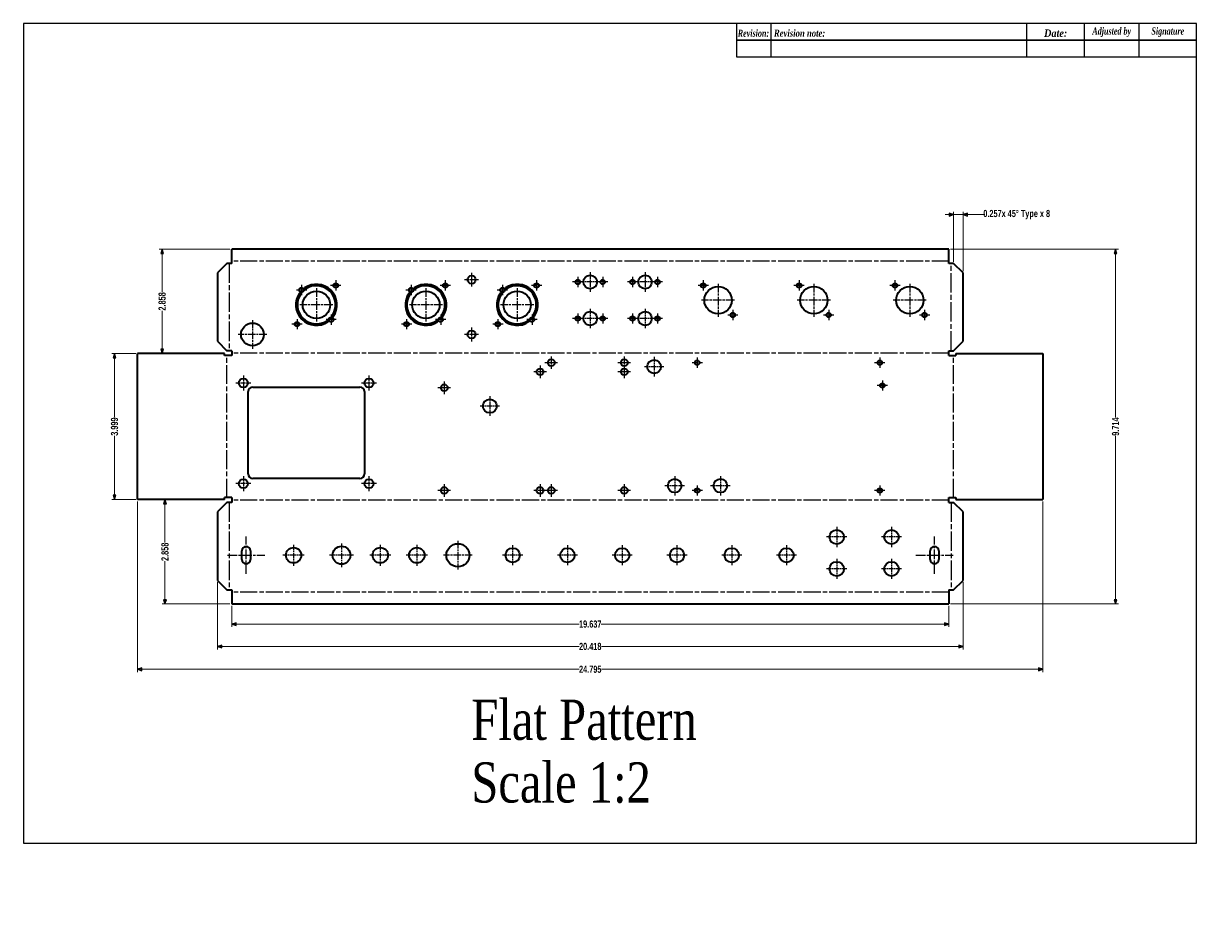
# Model space of a CAD drawing. Header units: millimetres. Extents: x 6 to 414, y -12 to 303.
import ezdxf
from ezdxf.enums import TextEntityAlignment as Align

# ---------------------------------------------------------------- set-up
doc = ezdxf.new("R2010")
doc.units = ezdxf.units.MM
doc.linetypes.add('CHAIN', pattern=[0.3543, 0.2362, -0.0295, 0.0591, -0.0295])
doc.linetypes.add('DASH_DOT', pattern=[0.182, 0.1181, -0.0295, 0.0049, -0.0295])
for name, color, linetype, lineweight in [('Center Mark(May)', 1, 'DASH_DOT', 25), ('Centerline(May)', 1, 'Continuous', 25), ('Dimensions(May)', 7, 'Continuous', 25), ('Sheet Metal Bend Centerlines(May)', 7, 'CHAIN', 25), ('Sketch Geometry(May)', 7, 'Continuous', 35), ('Symbols(May)', 7, 'Continuous', 25), ('Visible Edges(May)', 7, 'Continuous', 35)]:
    doc.layers.add(name, color=color, linetype=linetype, lineweight=lineweight)
doc.styles.add('DimISO-30 Roman 2.5', font='romab___.ttf', dxfattribs={"width": 0.7})
doc.styles.add('Text Style216', font='romab___.ttf', dxfattribs={"width": 0.8})
doc.styles.add('Text Style221', font='romab___.ttf', dxfattribs={"width": 0.9})
doc.styles.add('TitleParam 2.2 Streach 80', font='romantic.ttf', dxfattribs={"width": 0.8})
doc.styles.add('TitleParamH2_5St50-May', font='txt', dxfattribs={"width": 0.7})
doc.styles.add('TitleVariablesH2_5-May', font='romab___.ttf', dxfattribs={"width": 0.7})
doc.dimstyles.new('ISO-30-May', dxfattribs={"dimtxt": 2.5, "dimasz": 1.5, "dimexe": 1, "dimexo": 0.6, "dimgap": 0.4, "dimtad": 0, "dimtoh": 1, "dimdec": 3, "dimlfac": 0.03937, "dimrnd": 1e-08, "dimzin": 0, "dimdsep": 46, "dimtxsty": 'DimISO-30 Roman 2.5', "dimblk": 'Filled-1', "dimcen": 0.09, "dimclrd": 132, "dimclre": 132, "dimclrt": 172, "dimazin": 0, "dimtfac": 1.1, "dimtmove": 0, "dimatfit": 3, "dimfxl": 0, "dimtolj": 1, "dimlwd": 18, "dimlwe": 18, "dimarcsym": 0})

# ---------------------------------------------------------------- blocks, each defined once
blk = doc.blocks.new('Borders A3_408x285')
at = {"layer": 'Sketch Geometry(May)', "color": 5, "linetype": 'Continuous', "lineweight": 25}
for p, q in [((414, 302.5), (6, 302.5)), ((6, 302.5), (6, 17.5)), ((414, 17.5), (414, 302.5)), ((6, 17.5), (414, 17.5))]:
    blk.add_line(p, q, dxfattribs=at)
at = {"layer": 'Sketch Geometry(May)', "color": 172, "linetype": 'Continuous', "lineweight": 25}
for p, q in [((414, 302.5), (254, 302.5)), ((254, 302.5), (254, 296.7)), ((266, 296.7), (266, 302.5)), ((355, 296.7), (355, 302.5)), ((375, 296.7), (375, 302.5)), ((394, 296.7), (394, 302.5)), ((414, 296.7), (414, 302.5)), ((254, 296.7), (414, 296.7)), ((414, 296.7), (254, 296.7)), ((254, 296.7), (254, 290.9)), ((266, 290.9), (266, 296.7)), ((355, 290.9), (355, 296.7)), ((375, 290.9), (375, 296.7)), ((394, 290.9), (394, 296.7)), ((414, 290.9), (414, 296.7)), ((254, 290.9), (414, 290.9))]:
    blk.add_line(p, q, dxfattribs=at)
at = {"layer": 'Symbols(May)', "color": 1, "line_spacing_factor": 0.4, "style": 'TitleParamH2_5St50-May'}
for s, insert, char_height, width, attachment_point in [('\\fRomantic|b1|i1;Revision:', (259.88, 299.09), 2.5, 11.7767, 5), ('\\fRomantic|b1|i1;\\W0.80;Revision note:', (267, 299.11), 2.5, 86.9807, 4), ('\\fRomantic|b1|i1;\\W0.90;\\H2.6000;Date:', (365, 299.11), 2.6, 18, 5), ('\\fRomantic|b1|i1;Adjusted by', (384.5, 299.46), 2.5, 17, 5), ('\\fRomantic|b1|i1;Signature', (404, 299.46), 2.5, 18, 5)]:
    blk.add_mtext(s, dxfattribs=dict(at, insert=insert, char_height=char_height, width=width, attachment_point=attachment_point))
at = {"layer": 'Symbols(May)', "color": 232}
for tag, style, width, p in [('Revision', 'Text Style216', 0.8, (260, 293.75)), ('Date', 'Text Style221', 0.9, (365, 293.75)), ('Adjust_by', 'Text Style216', 0.8, (384.5, 293.75))]:
    blk.add_attdef(tag, text='', height=2.5, dxfattribs=dict(at, style=style, width=width)).set_placement(p, align=Align.MIDDLE_CENTER)
at = {"layer": 'Symbols(May)', "color": 232, "style": 'TitleVariablesH2_5-May', "width": 0.7}
blk.add_attdef('Revision_Note', text='', height=2.5, dxfattribs=at).set_placement((267, 293.75), align=Align.MIDDLE_LEFT)
blk = doc.blocks.new('Filled-1')
at = {"color": 0}
for p, q in [((0, 0), (-1, 0.33)), ((-1, 0.33), (-1, -0.33)), ((-1, 0), (0, 0)), ((-1, -0.33), (0, 0))]:
    blk.add_line(p, q, dxfattribs=at)
at = {"color": 0, "flags": 128}
blk.add_lwpolyline([(-1, -0.33), (0, 0)], dxfattribs=at)
at = {"color": 0}
blk.add_solid([(-1, -0.33), (0, 0), (-1, 0.33), (-1, -0.33)], dxfattribs=at)
blk = doc.blocks.new('*D21')
at = {"layer": 'Defpoints', "color": 0, "linetype": 'Continuous'}
for p in [(45.68, 136.92), (360.58, 136.92), (360.58, 77.92)]:
    blk.add_point(p, dxfattribs=at)
at = {"layer": 'Dimensions(May)', "color": 132, "linetype": 'Continuous', "lineweight": 18}
for p, q in [((45.68, 136.32), (45.68, 76.92)), ((360.58, 136.32), (360.58, 76.92)), ((47.18, 77.92), (199.26, 77.92)), ((359.08, 77.92), (206.99, 77.92))]:
    blk.add_line(p, q, dxfattribs=at)
at = {"layer": 'Dimensions(May)', "color": 132, "linetype": 'Continuous', "lineweight": 18, "xscale": 1.5, "yscale": 1.5, "zscale": 1.5, "rotation": 180}
blk.add_blockref('Filled-1', (45.68, 77.92), dxfattribs=at)
at = {"layer": 'Dimensions(May)', "color": 132, "linetype": 'Continuous', "lineweight": 18, "xscale": 1.5, "yscale": 1.5, "zscale": 1.5}
blk.add_blockref('Filled-1', (360.58, 77.92), dxfattribs=at)
at = {"layer": 'Dimensions(May)', "color": 172, "linetype": 'Continuous', "lineweight": 20, "insert": (203.13, 77.92), "char_height": 2.5, "attachment_point": 5, "style": 'DimISO-30 Roman 2.5'}
blk.add_mtext('\\A1;24.795', dxfattribs=at)
blk = doc.blocks.new('*D22')
at = {"layer": 'Defpoints', "color": 0, "linetype": 'Continuous'}
for p in [(327.83, 224), (385.83, 224), (327.83, 100.63)]:
    blk.add_point(p, dxfattribs=at)
at = {"layer": 'Dimensions(May)', "color": 132, "linetype": 'Continuous', "lineweight": 18}
for p, q in [((328.43, 224), (386.83, 224)), ((385.83, 222.5), (385.83, 165.53)), ((385.83, 102.13), (385.83, 159.09)), ((328.43, 100.63), (386.83, 100.63))]:
    blk.add_line(p, q, dxfattribs=at)
at = {"layer": 'Dimensions(May)', "color": 132, "linetype": 'Continuous', "lineweight": 18, "xscale": 1.5, "yscale": 1.5, "zscale": 1.5}
for p, rotation in [((385.83, 224), 90), ((385.83, 100.63), 270)]:
    blk.add_blockref('Filled-1', p, dxfattribs=dict(at, rotation=rotation))
at = {"layer": 'Dimensions(May)', "color": 172, "linetype": 'Continuous', "lineweight": 20, "insert": (385.83, 162.31), "char_height": 2.5, "attachment_point": 5, "rotation": 90, "style": 'DimISO-30 Roman 2.5'}
blk.add_mtext('\\A1;9.714', dxfattribs=at)
blk = doc.blocks.new('*D23')
at = {"layer": 'Defpoints', "color": 0, "linetype": 'Continuous'}
for p in [(45.68, 187.7), (37.68, 136.92), (45.68, 136.92)]:
    blk.add_point(p, dxfattribs=at)
at = {"layer": 'Dimensions(May)', "color": 132, "linetype": 'Continuous', "lineweight": 18}
for p, q in [((45.08, 187.7), (36.68, 187.7)), ((37.68, 186.2), (37.68, 165.54)), ((37.68, 138.42), (37.68, 159.09)), ((45.08, 136.92), (36.68, 136.92))]:
    blk.add_line(p, q, dxfattribs=at)
at = {"layer": 'Dimensions(May)', "color": 132, "linetype": 'Continuous', "lineweight": 18, "xscale": 1.5, "yscale": 1.5, "zscale": 1.5}
for p, rotation in [((37.68, 187.7), 90), ((37.68, 136.92), 270)]:
    blk.add_blockref('Filled-1', p, dxfattribs=dict(at, rotation=rotation))
at = {"layer": 'Dimensions(May)', "color": 172, "linetype": 'Continuous', "lineweight": 20, "insert": (37.68, 162.31), "char_height": 2.5, "attachment_point": 5, "rotation": 90, "style": 'DimISO-30 Roman 2.5'}
blk.add_mtext('\\A1;3.999', dxfattribs=at)
blk = doc.blocks.new('*D24')
at = {"layer": 'Defpoints', "color": 0, "linetype": 'Continuous'}
for p in [(73.47, 108.85), (332.79, 108.85), (332.79, 85.85)]:
    blk.add_point(p, dxfattribs=at)
at = {"layer": 'Dimensions(May)', "color": 132, "linetype": 'Continuous', "lineweight": 18}
for p, q in [((73.47, 108.25), (73.47, 84.85)), ((332.79, 108.25), (332.79, 84.85)), ((74.97, 85.85), (199.26, 85.85)), ((331.29, 85.85), (207, 85.85))]:
    blk.add_line(p, q, dxfattribs=at)
at = {"layer": 'Dimensions(May)', "color": 132, "linetype": 'Continuous', "lineweight": 18, "xscale": 1.5, "yscale": 1.5, "zscale": 1.5, "rotation": 180}
blk.add_blockref('Filled-1', (73.47, 85.85), dxfattribs=at)
at = {"layer": 'Dimensions(May)', "color": 132, "linetype": 'Continuous', "lineweight": 18, "xscale": 1.5, "yscale": 1.5, "zscale": 1.5}
blk.add_blockref('Filled-1', (332.79, 85.85), dxfattribs=at)
at = {"layer": 'Dimensions(May)', "color": 172, "linetype": 'Continuous', "lineweight": 20, "insert": (203.13, 85.85), "char_height": 2.5, "attachment_point": 5, "style": 'DimISO-30 Roman 2.5'}
blk.add_mtext('\\A1;20.418', dxfattribs=at)
blk = doc.blocks.new('*D25')
at = {"layer": 'Defpoints', "color": 0, "linetype": 'Continuous'}
for p in [(78.43, 100.63), (327.83, 100.63), (327.83, 93.63)]:
    blk.add_point(p, dxfattribs=at)
at = {"layer": 'Dimensions(May)', "color": 132, "linetype": 'Continuous', "lineweight": 18}
for p, q in [((78.43, 100.03), (78.43, 92.63)), ((327.83, 100.03), (327.83, 92.63)), ((79.93, 93.63), (199.31, 93.63)), ((326.33, 93.63), (206.95, 93.63))]:
    blk.add_line(p, q, dxfattribs=at)
at = {"layer": 'Dimensions(May)', "color": 132, "linetype": 'Continuous', "lineweight": 18, "xscale": 1.5, "yscale": 1.5, "zscale": 1.5, "rotation": 180}
blk.add_blockref('Filled-1', (78.43, 93.63), dxfattribs=at)
at = {"layer": 'Dimensions(May)', "color": 132, "linetype": 'Continuous', "lineweight": 18, "xscale": 1.5, "yscale": 1.5, "zscale": 1.5}
blk.add_blockref('Filled-1', (327.83, 93.63), dxfattribs=at)
at = {"layer": 'Dimensions(May)', "color": 172, "linetype": 'Continuous', "lineweight": 20, "insert": (203.13, 93.63), "char_height": 2.5, "attachment_point": 5, "style": 'DimISO-30 Roman 2.5'}
blk.add_mtext('\\A1;19.637', dxfattribs=at)
blk = doc.blocks.new('*D26')
at = {"layer": 'Defpoints', "color": 0, "linetype": 'Continuous'}
for p in [(55.22, 136.92), (55.22, 136.92), (78.43, 100.63)]:
    blk.add_point(p, dxfattribs=at)
at = {"layer": 'Dimensions(May)', "color": 132, "linetype": 'Continuous', "lineweight": 18}
for p, q in [((55.22, 135.42), (55.22, 122)), ((55.22, 102.13), (55.22, 115.55)), ((77.83, 100.63), (54.22, 100.63))]:
    blk.add_line(p, q, dxfattribs=at)
at = {"layer": 'Dimensions(May)', "color": 132, "linetype": 'Continuous', "lineweight": 18, "xscale": 1.5, "yscale": 1.5, "zscale": 1.5}
for p, rotation in [((55.22, 136.92), 90), ((55.22, 100.63), 270)]:
    blk.add_blockref('Filled-1', p, dxfattribs=dict(at, rotation=rotation))
at = {"layer": 'Dimensions(May)', "color": 172, "linetype": 'Continuous', "lineweight": 20, "insert": (55.22, 118.77), "char_height": 2.5, "attachment_point": 5, "rotation": 90, "style": 'DimISO-30 Roman 2.5'}
blk.add_mtext('\\A1;2.858', dxfattribs=at)
blk = doc.blocks.new('*D27')
at = {"layer": 'Defpoints', "color": 0, "linetype": 'Continuous'}
for p in [(78.43, 224), (54.24, 187.7), (54.24, 187.7)]:
    blk.add_point(p, dxfattribs=at)
at = {"layer": 'Dimensions(May)', "color": 132, "linetype": 'Continuous', "lineweight": 18}
for p, q in [((77.83, 224), (53.24, 224)), ((54.24, 222.5), (54.24, 209.08)), ((54.24, 189.2), (54.24, 202.62))]:
    blk.add_line(p, q, dxfattribs=at)
at = {"layer": 'Dimensions(May)', "color": 132, "linetype": 'Continuous', "lineweight": 18, "xscale": 1.5, "yscale": 1.5, "zscale": 1.5}
for p, rotation in [((54.24, 224), 90), ((54.24, 187.7), 270)]:
    blk.add_blockref('Filled-1', p, dxfattribs=dict(at, rotation=rotation))
at = {"layer": 'Dimensions(May)', "color": 172, "linetype": 'Continuous', "lineweight": 20, "insert": (54.24, 205.85), "char_height": 2.5, "attachment_point": 5, "rotation": 90, "style": 'DimISO-30 Roman 2.5'}
blk.add_mtext('\\A1;2.858', dxfattribs=at)
blk = doc.blocks.new('*D28')
at = {"layer": 'Defpoints', "color": 0, "linetype": 'Continuous'}
for p in [(329.52, 236.04), (329.52, 219.04), (332.79, 215.78)]:
    blk.add_point(p, dxfattribs=at)
at = {"layer": 'Dimensions(May)', "color": 132, "linetype": 'Continuous', "lineweight": 18}
for p, q in [((329.52, 219.64), (329.52, 237.04)), ((332.79, 216.38), (332.79, 237.04)), ((328.02, 236.04), (326.52, 236.04)), ((329.52, 236.04), (332.79, 236.04)), ((334.29, 236.04), (340.4, 236.04))]:
    blk.add_line(p, q, dxfattribs=at)
at = {"layer": 'Dimensions(May)', "color": 132, "linetype": 'Continuous', "lineweight": 18, "xscale": 1.5, "yscale": 1.5, "zscale": 1.5}
blk.add_blockref('Filled-1', (329.52, 236.04), dxfattribs=at)
at = {"layer": 'Dimensions(May)', "color": 132, "linetype": 'Continuous', "lineweight": 18, "xscale": 1.5, "yscale": 1.5, "zscale": 1.5, "rotation": 180}
blk.add_blockref('Filled-1', (332.79, 236.04), dxfattribs=at)
at = {"layer": 'Dimensions(May)', "color": 172, "linetype": 'Continuous', "lineweight": 20, "insert": (351.45, 236.04), "char_height": 2.5, "attachment_point": 5, "style": 'DimISO-30 Roman 2.5'}
blk.add_mtext('\\A1;{\\fRomantic|b1|i0;\\H2.4873;}0.257{x 45° Type x 8}', dxfattribs=at)

msp = doc.modelspace()

# ---------------------------------------------------------------- linework, layer by layer
at = {"layer": 'Center Mark(May)', "linetype": 'CHAIN', "ltscale": 3.986356}
for p, q in [((114.6101, 213.1911), (114.6101, 209.6036)), ((152.7101, 213.1911), (152.7101, 209.6036)), ((184.4601, 213.1911), (184.4601, 209.6036)), ((200.5858, 212.6038), (196.9983, 212.6038)), ((198.7921, 214.3976), (198.7921, 210.8101)), ((209.2599, 212.6038), (205.6724, 212.6038)), ((207.4662, 214.3976), (207.4662, 210.8101)), ((219.6358, 212.6038), (216.0483, 212.6038)), ((217.8421, 214.3976), (217.8421, 210.8101)), ((228.3099, 212.6038), (224.7224, 212.6038)), ((226.5162, 214.3976), (226.5162, 210.8101)), ((242.4356, 213.1911), (242.4356, 209.6036)), ((275.7731, 213.1911), (275.7731, 209.6036)), ((309.1106, 213.1911), (309.1106, 209.6036)), ((104.5294, 209.8098), (100.9419, 209.8098)), ((102.7356, 211.6036), (102.7356, 208.0161)), ((116.4039, 211.3973), (112.8164, 211.3973)), ((142.6294, 209.8098), (139.0419, 209.8098)), ((140.8356, 211.6036), (140.8356, 208.0161)), ((154.5039, 211.3973), (150.9164, 211.3973)), ((174.3794, 209.8098), (170.7919, 209.8098)), ((172.5856, 211.6036), (172.5856, 208.0161)), ((186.2539, 211.3973), (182.6664, 211.3973)), ((244.2294, 211.3973), (240.6419, 211.3973)), ((277.5669, 211.3973), (273.9794, 211.3973)), ((310.9044, 211.3973), (307.3169, 211.3973)), ((113.0226, 201.3166), (113.0226, 197.7291)), ((151.1226, 201.3166), (151.1226, 197.7291)), ((182.8726, 201.3166), (182.8726, 197.7291)), ((198.7921, 201.6976), (198.7921, 198.1101)), ((207.4662, 201.6976), (207.4662, 198.1101)), ((217.8421, 201.6976), (217.8421, 198.1101)), ((226.5162, 201.6976), (226.5162, 198.1101)), ((254.5164, 201.1103), (250.9289, 201.1103)), ((252.7226, 202.9041), (252.7226, 199.3166)), ((287.8539, 201.1103), (284.2664, 201.1103)), ((286.0601, 202.9041), (286.0601, 199.3166)), ((321.1914, 201.1103), (317.6039, 201.1103)), ((319.3976, 202.9041), (319.3976, 199.3166)), ((102.9419, 197.9353), (99.3544, 197.9353)), ((101.1481, 199.7291), (101.1481, 196.1416)), ((114.8164, 199.5228), (111.2289, 199.5228)), ((141.0419, 197.9353), (137.4544, 197.9353)), ((139.2481, 199.7291), (139.2481, 196.1416)), ((152.9164, 199.5228), (149.3289, 199.5228)), ((172.7919, 197.9353), (169.2044, 197.9353)), ((170.9981, 199.7291), (170.9981, 196.1416)), ((184.6664, 199.5228), (181.0789, 199.5228)), ((200.5858, 199.9038), (196.9983, 199.9038)), ((209.2599, 199.9038), (205.6724, 199.9038)), ((219.6358, 199.9038), (216.0483, 199.9038)), ((228.3099, 199.9038), (224.7224, 199.9038)), ((242.1339, 184.545), (238.5464, 184.545)), ((240.3401, 186.3387), (240.3401, 182.7512)), ((305.6339, 184.545), (302.0464, 184.545)), ((303.8401, 186.3387), (303.8401, 182.7512)), ((306.5229, 176.6075), (302.9354, 176.6075)), ((304.7291, 178.4012), (304.7291, 174.8137)), ((242.1339, 140.095), (238.5464, 140.095)), ((240.3401, 141.8887), (240.3401, 138.3012)), ((305.6339, 140.095), (302.0464, 140.095)), ((303.8401, 141.8887), (303.8401, 138.3012))]:
    msp.add_line(p, q, dxfattribs=at)
at = {"layer": 'Center Mark(May)', "linetype": 'CHAIN', "ltscale": 5.355253}
for p, q in [((164.2638, 213.4039), (159.4444, 213.4039)), ((161.8541, 215.8136), (161.8541, 210.9942)), ((161.8541, 196.7636), (161.8541, 191.9442)), ((164.2638, 194.3539), (159.4444, 194.3539))]:
    msp.add_line(p, q, dxfattribs=at)
at = {"layer": 'Center Mark(May)', "linetype": 'CHAIN', "ltscale": 7.51444}
for p, q in [((206.5104, 212.6038), (199.7479, 212.6038)), ((203.1291, 215.9851), (203.1291, 209.2226)), ((225.5604, 212.6038), (218.7979, 212.6038)), ((222.1791, 215.9851), (222.1791, 209.2226)), ((203.1291, 203.2851), (203.1291, 196.5226)), ((222.1791, 203.2851), (222.1791, 196.5226)), ((206.5104, 199.9038), (199.7479, 199.9038)), ((225.5604, 199.9038), (218.7979, 199.9038)), ((225.3541, 186.5292), (225.3541, 179.7667)), ((228.7354, 183.148), (221.9729, 183.148)), ((168.2041, 172.8386), (168.2041, 166.0761)), ((171.5854, 169.4574), (164.8229, 169.4574)), ((232.4915, 145.1145), (232.4915, 138.352)), ((248.3792, 145.1145), (248.3792, 138.352)), ((235.8728, 141.7333), (229.1103, 141.7333)), ((251.7605, 141.7333), (244.998, 141.7333))]:
    msp.add_line(p, q, dxfattribs=at)
at = {"layer": 'Center Mark(May)', "linetype": 'CHAIN', "ltscale": 12.806565}
for p, q in [((107.8791, 210.4288), (107.8791, 198.9038)), ((145.9791, 210.4288), (145.9791, 198.9038)), ((177.7291, 210.4288), (177.7291, 198.9038)), ((247.5791, 212.0163), (247.5791, 200.4913)), ((280.9166, 212.0163), (280.9166, 200.4913)), ((314.2541, 212.0163), (314.2541, 200.4913)), ((113.6416, 204.6663), (102.1166, 204.6663)), ((151.7416, 204.6663), (140.2166, 204.6663)), ((183.4916, 204.6663), (171.9666, 204.6663)), ((253.3416, 206.2538), (241.8166, 206.2538)), ((286.6791, 206.2538), (275.1541, 206.2538)), ((320.0166, 206.2538), (308.4916, 206.2538))]:
    msp.add_line(p, q, dxfattribs=at)
at = {"layer": 'Center Mark(May)', "linetype": 'CHAIN', "ltscale": 11.042523}
for p, q in [((85.6541, 199.3227), (85.6541, 189.3852)), ((90.6229, 194.3539), (80.6854, 194.3539))]:
    msp.add_line(p, q, dxfattribs=at)
at = {"layer": 'Center Mark(May)', "linetype": 'CHAIN', "ltscale": 4.875433}
for p, q in [((191.7339, 184.545), (187.3463, 184.545)), ((189.5401, 186.7388), (189.5401, 182.3512)), ((217.1339, 184.545), (212.7463, 184.545)), ((214.9401, 186.7388), (214.9401, 182.3512)), ((187.8604, 181.3573), (183.4728, 181.3573)), ((185.6666, 183.5511), (185.6666, 179.1635)), ((217.1339, 181.3573), (212.7463, 181.3573)), ((214.9401, 183.5511), (214.9401, 179.1635)), ((154.5229, 175.8074), (150.1353, 175.8074)), ((152.3291, 178.0012), (152.3291, 173.6136)), ((154.5229, 140.095), (150.1353, 140.095)), ((152.3291, 142.2888), (152.3291, 137.9012)), ((187.8604, 140.095), (183.4728, 140.095)), ((185.6666, 142.2888), (185.6666, 137.9012)), ((191.7339, 140.095), (187.3463, 140.095)), ((189.5401, 142.2888), (189.5401, 137.9012)), ((217.1339, 140.095), (212.7463, 140.095)), ((214.9401, 142.2888), (214.9401, 137.9012))]:
    msp.add_line(p, q, dxfattribs=at)
at = {"layer": 'Center Mark(May)', "linetype": 'CHAIN', "ltscale": 5.750398}
for p, q in [((82.4791, 180.0459), (82.4791, 174.8709)), ((126.1671, 180.0459), (126.1671, 174.8709)), ((85.0666, 177.4584), (79.8916, 177.4584)), ((128.7546, 177.4584), (123.5796, 177.4584)), ((82.4791, 145.0574), (82.4791, 139.8824)), ((126.1671, 145.0574), (126.1671, 139.8824)), ((85.0666, 142.4699), (79.8916, 142.4699)), ((128.7546, 142.4699), (123.5796, 142.4699))]:
    msp.add_line(p, q, dxfattribs=at)
at = {"layer": 'Center Mark(May)', "linetype": 'CHAIN', "ltscale": 7.778352}
for p, q in [((288.8541, 127.436), (288.8541, 120.436)), ((307.9041, 127.436), (307.9041, 120.436)), ((292.3541, 123.936), (285.3541, 123.936)), ((311.4041, 123.936), (304.4041, 123.936)), ((176.1416, 121.0733), (176.1416, 114.0733)), ((195.1916, 121.0733), (195.1916, 114.0733)), ((214.2416, 121.0733), (214.2416, 114.0733)), ((233.2916, 121.0733), (233.2916, 114.0733)), ((252.3416, 121.0733), (252.3416, 114.0733)), ((271.3916, 121.0733), (271.3916, 114.0733)), ((179.6416, 117.5733), (172.6416, 117.5733)), ((198.6916, 117.5733), (191.6916, 117.5733)), ((217.7416, 117.5733), (210.7416, 117.5733)), ((236.7916, 117.5733), (229.7916, 117.5733)), ((255.8416, 117.5733), (248.8416, 117.5733)), ((274.8916, 117.5733), (267.8916, 117.5733)), ((288.8541, 116.3235), (288.8541, 109.3235)), ((307.9041, 116.3235), (307.9041, 109.3235)), ((292.3541, 112.8235), (285.3541, 112.8235)), ((311.4041, 112.8235), (304.4041, 112.8235))]:
    msp.add_line(p, q, dxfattribs=at)
at = {"layer": 'Center Mark(May)', "linetype": 'CHAIN', "ltscale": 11.111974}
for p, q in [((157.0916, 122.5733), (157.0916, 112.5733)), ((162.0916, 117.5733), (152.0916, 117.5733))]:
    msp.add_line(p, q, dxfattribs=at)
at = {"layer": 'Center Mark(May)', "linetype": 'CHAIN', "ltscale": 8.17772}
for p, q in [((99.9416, 121.253), (99.9416, 113.8936)), ((130.1041, 121.253), (130.1041, 113.8936)), ((142.8041, 121.253), (142.8041, 113.8936)), ((103.6213, 117.5733), (96.2619, 117.5733)), ((133.7838, 117.5733), (126.4244, 117.5733)), ((146.4838, 117.5733), (139.1244, 117.5733))]:
    msp.add_line(p, q, dxfattribs=at)
at = {"layer": 'Center Mark(May)', "linetype": 'CHAIN', "ltscale": 9.167361}
for p, q in [((116.6167, 121.6983), (116.6167, 113.4483)), ((120.7417, 117.5733), (112.4917, 117.5733))]:
    msp.add_line(p, q, dxfattribs=at)
at = {"layer": 'Centerline(May)', "linetype": 'CHAIN', "ltscale": 14.445597}
for p, q in [((83.4189, 111.0733), (83.4189, 124.0733)), ((322.8393, 111.0733), (322.8393, 124.0733)), ((76.9189, 117.5733), (89.9189, 117.5733)), ((316.3393, 117.5733), (329.3393, 117.5733))]:
    msp.add_line(p, q, dxfattribs=at)
at = {"layer": 'Sheet Metal Bend Centerlines(May)', "ltscale": 28.542196}
for p, q in [((77.5839, 219.0413), (77.5839, 188.7038)), ((328.6743, 188.7038), (328.6743, 219.0413)), ((77.5839, 135.9234), (77.5839, 105.5859)), ((328.6743, 135.9234), (328.6743, 105.5859))]:
    msp.add_line(p, q, dxfattribs=at)
at = {"layer": 'Sheet Metal Bend Centerlines(May)', "ltscale": 25.139503}
for p, q in [((327.8261, 219.8896), (78.4321, 219.8896)), ((327.8261, 187.8556), (78.4321, 187.8556)), ((327.8261, 136.7716), (78.4321, 136.7716)), ((327.8261, 104.7377), (78.4321, 104.7377))]:
    msp.add_line(p, q, dxfattribs=at)
at = {"layer": 'Sheet Metal Bend Centerlines(May)', "ltscale": 27.878916}
for p, q in [((76.7809, 137.6199), (76.7809, 187.0074)), ((329.4773, 137.6199), (329.4773, 187.0074))]:
    msp.add_line(p, q, dxfattribs=at)
at = {"layer": 'Visible Edges(May)'}
for p, q in [((78.4321, 219.0413), (78.4321, 224.0003)), ((327.8261, 224.0003), (78.4321, 224.0003)), ((327.8261, 219.0413), (327.8261, 224.0003)), ((76.7357, 219.0413), (73.4732, 215.7788)), ((78.4321, 219.0413), (76.7357, 219.0413)), ((329.5225, 219.0413), (327.8261, 219.0413)), ((332.785, 215.7788), (329.5225, 219.0413)), ((73.4732, 215.7788), (73.4732, 191.9663)), ((332.785, 191.9663), (332.785, 215.7788)), ((73.4732, 191.9663), (76.7357, 188.7038)), ((329.5225, 188.7038), (332.785, 191.9663)), ((75.9326, 187.7043), (45.6826, 187.7043)), ((45.6826, 136.9229), (45.6826, 187.7043)), ((75.9326, 187.0074), (75.9326, 187.7043)), ((78.4321, 188.7038), (76.7357, 188.7038)), ((78.4321, 188.7038), (78.4321, 187.0074)), ((327.8261, 188.7038), (329.5225, 188.7038)), ((327.8261, 187.0074), (327.8261, 188.7038)), ((330.3256, 187.7043), (360.5756, 187.7043)), ((330.3256, 187.7043), (330.3256, 187.0074)), ((360.5756, 187.7043), (360.5756, 136.9229)), ((78.4321, 187.0074), (75.9326, 187.0074)), ((327.8261, 187.0074), (330.3256, 187.0074)), ((85.7303, 176.0614), (123.0302, 176.0614)), ((84.1428, 145.8735), (84.1428, 174.4739)), ((124.6177, 174.4739), (124.6177, 145.8735)), ((123.0302, 144.286), (85.7303, 144.286)), ((75.9326, 136.9229), (45.6826, 136.9229)), ((76.7357, 135.9234), (73.4732, 132.6609)), ((75.9326, 136.9229), (75.9326, 137.6199)), ((78.4321, 137.6199), (75.9326, 137.6199)), ((78.4321, 135.9234), (76.7357, 135.9234)), ((78.4321, 137.6199), (78.4321, 135.9234)), ((327.8261, 135.9234), (327.8261, 137.6199)), ((327.8261, 137.6199), (330.3256, 137.6199)), ((327.8261, 135.9234), (329.5225, 135.9234)), ((332.785, 132.6609), (329.5225, 135.9234)), ((330.3256, 137.6199), (330.3256, 136.9229)), ((330.3256, 136.9229), (360.5756, 136.9229)), ((73.4732, 132.6609), (73.4732, 108.8484)), ((332.785, 108.8484), (332.785, 132.6609)), ((81.9189, 116.0733), (81.9189, 119.0733)), ((84.9189, 119.0733), (84.9189, 116.0733)), ((321.3393, 116.0733), (321.3393, 119.0733)), ((324.3393, 119.0733), (324.3393, 116.0733)), ((73.4732, 108.8484), (76.7357, 105.5859)), ((329.5225, 105.5859), (332.785, 108.8484)), ((76.7357, 105.5859), (78.4321, 105.5859)), ((78.4321, 105.5859), (78.4321, 100.627)), ((327.8261, 105.5859), (327.8261, 100.627)), ((327.8261, 105.5859), (329.5225, 105.5859)), ((78.4321, 100.627), (327.8261, 100.627))]:
    msp.add_line(p, q, dxfattribs=at)
for centre, radius in [((114.6101, 211.3973), 0.7937), ((152.7101, 211.3973), 0.7937), ((161.8541, 213.4039), 1.4097), ((184.4601, 211.3973), 0.7937), ((198.7921, 212.6038), 0.7937), ((203.1291, 212.6038), 2.3813), ((207.4662, 212.6038), 0.7937), ((217.8421, 212.6038), 0.7937), ((222.1791, 212.6038), 2.3813), ((226.5162, 212.6038), 0.7937), ((242.4356, 211.3973), 0.7937), ((275.7731, 211.3973), 0.7937), ((309.1106, 211.3973), 0.7937), ((102.7356, 209.8098), 0.7937), ((107.8791, 204.6663), 4.7625), ((140.8356, 209.8098), 0.7937), ((145.9791, 204.6663), 4.7625), ((172.5856, 209.8098), 0.7937), ((177.7291, 204.6663), 4.7625), ((247.5791, 206.2538), 4.7625), ((280.9166, 206.2538), 4.7625), ((314.2541, 206.2538), 4.7625), ((113.0226, 199.5228), 0.7937), ((151.1226, 199.5228), 0.7937), ((182.8726, 199.5228), 0.7937), ((198.7921, 199.9038), 0.7937), ((203.1291, 199.9038), 2.3813), ((207.4662, 199.9038), 0.7937), ((217.8421, 199.9038), 0.7937), ((222.1791, 199.9038), 2.3813), ((226.5162, 199.9038), 0.7937), ((252.7226, 201.1103), 0.7937), ((286.0601, 201.1103), 0.7937), ((319.3976, 201.1103), 0.7937), ((85.6541, 194.3539), 3.9688), ((101.1481, 197.9353), 0.7937), ((139.2481, 197.9353), 0.7937), ((170.9981, 197.9353), 0.7937), ((161.8541, 194.3539), 1.4097), ((189.5401, 184.545), 1.1938), ((214.9401, 184.545), 1.1938), ((225.3541, 183.148), 2.3813), ((240.3401, 184.545), 0.7937), ((303.8401, 184.545), 0.7937), ((185.6666, 181.3573), 1.1938), ((214.9401, 181.3573), 1.1938), ((82.4791, 177.4584), 1.5875), ((126.1671, 177.4584), 1.5875), ((152.3291, 175.8074), 1.1938), ((304.7291, 176.6075), 0.7937), ((168.2041, 169.4574), 2.3813), ((82.4791, 142.4699), 1.5875), ((126.1671, 142.4699), 1.5875), ((232.4915, 141.7333), 2.3813), ((248.3792, 141.7333), 2.3813), ((152.3291, 140.095), 1.1938), ((185.6666, 140.095), 1.1938), ((189.5401, 140.095), 1.1938), ((214.9401, 140.095), 1.1938), ((240.3401, 140.095), 0.7937), ((303.8401, 140.095), 0.7937), ((288.8541, 123.936), 2.5), ((307.9041, 123.936), 2.5), ((99.9416, 117.5733), 2.6797), ((116.6167, 117.5733), 3.125), ((130.1041, 117.5733), 2.6797), ((142.8041, 117.5733), 2.6797), ((157.0916, 117.5733), 4), ((176.1416, 117.5733), 2.5), ((195.1916, 117.5733), 2.5), ((214.2416, 117.5733), 2.5), ((233.2916, 117.5733), 2.5), ((252.3416, 117.5733), 2.5), ((271.3916, 117.5733), 2.5), ((288.8541, 112.8235), 2.5), ((307.9041, 112.8235), 2.5)]:
    msp.add_circle(centre, radius, dxfattribs=at)
for centre, radius, start, end in [((107.8791, 204.6663), 7.1437, 145.018266, 304.981734), ((107.8791, 204.6663), 6.6438, 145.018266, 304.981734), ((102.2308, 208.6186), 0.25, 325.018266, 145.018266), ((103.9268, 210.3146), 0.25, 124.981734, 304.981734), ((107.8791, 204.6663), 7.1437, 325.018266, 124.981734), ((107.8791, 204.6663), 6.6437, 325.018266, 124.981734), ((145.9791, 204.6663), 7.1438, 145.018266, 304.981734), ((145.9791, 204.6663), 6.6438, 145.018266, 304.981734), ((140.3308, 208.6186), 0.25, 325.018266, 145.018266), ((142.0268, 210.3146), 0.25, 124.981734, 304.981734), ((145.9791, 204.6663), 7.1437, 325.018266, 124.981734), ((145.9791, 204.6663), 6.6437, 325.018266, 124.981734), ((177.7291, 204.6663), 7.1438, 145.018266, 304.981734), ((177.7291, 204.6663), 6.6438, 145.018266, 304.981734), ((172.0808, 208.6186), 0.25, 325.018266, 145.018266), ((173.7768, 210.3146), 0.25, 124.981734, 304.981734), ((177.7291, 204.6663), 7.1437, 325.018266, 124.981734), ((177.7291, 204.6663), 6.6437, 325.018266, 124.981734), ((113.5274, 200.714), 0.25, 145.018266, 325.018266), ((151.6274, 200.714), 0.25, 145.018266, 325.018266), ((183.3774, 200.714), 0.25, 145.018266, 325.018266), ((111.8314, 199.018), 0.25, 304.981734, 124.981734), ((149.9314, 199.018), 0.25, 304.981734, 124.981734), ((181.6814, 199.018), 0.25, 304.981734, 124.981734), ((85.7303, 174.4739), 1.5875, 90, 180), ((123.0302, 174.4739), 1.5875, 0, 90), ((85.7303, 145.8735), 1.5875, 180, 270), ((123.0302, 145.8735), 1.5875, 270, 0), ((83.4189, 119.0733), 1.5, 0, 180), ((322.8393, 119.0733), 1.5, 0, 180), ((83.4189, 116.0733), 1.5, 180, 0), ((322.8393, 116.0733), 1.5, 180, 0)]:
    msp.add_arc(centre, radius, start, end, dxfattribs=at)

# ---------------------------------------------------------------- block references
msp.add_blockref('Borders A3_408x285', (0, 0))

# ---------------------------------------------------------------- texts
at = {"layer": 'Symbols(May)', "color": 176, "insert": (161.7525, 67.3638), "char_height": 14, "width": 78.508668, "attachment_point": 1, "line_spacing_factor": 0.933333, "style": 'TitleParam 2.2 Streach 80'}
msp.add_mtext('{\\fRomantic|b0|i0;\\H14.0000;Flat Pattern\\PScale 1:2}', dxfattribs=at)

# ---------------------------------------------------------------- dimensions: what is measured, and where the dimension line sits
at = {"layer": 'Dimensions(May)', "color": 132, "linetype": 'Continuous', "lineweight": 20}
dim = msp.add_linear_dim(base=(329.5225, 236.0413), p1=(332.785, 215.7788), p2=(329.5225, 219.0413), angle=180, text='{\\fRomantic|b1|i0;\\H2.4873;}<>{x 45° Type x 8}', dimstyle='ISO-30-May', override={"dimtoh": 0, "dimdec": 3, "dimlfac": 0.07874, "dimtp": 0, "dimtm": 0, "dimtdec": 2, "dimtofl": 1, "dimatfit": 1}, dxfattribs=at)
dim.commit()
dim.dimension.update_dxf_attribs({"geometry": '*D28', "text_midpoint": (351.4518, 236.0413), "dimtype": 160})
for base, p1, p2, angle, override, picture, middle in [((54.2367, 187.7043), (78.4321, 224.0003), (54.2367, 187.7043), 90, {"dimtoh": 0, "dimdec": 3, "dimlfac": 0.07874, "dimse2": 1, "dimtp": 0, "dimtm": 0, "dimtdec": 2, "dimtofl": 0, "dimatfit": 1}, '*D27', (54.2367, 205.8523)), ((385.8261, 224.0003), (327.8261, 100.627), (327.8261, 224.0003), 270, {"dimtoh": 0, "dimdec": 3, "dimlfac": 0.07874, "dimtp": 0, "dimtm": 0, "dimtdec": 2, "dimtofl": 0, "dimatfit": 1}, '*D22', (385.8261, 162.3136)), ((37.6826, 136.9229), (45.6826, 187.7043), (45.6826, 136.9229), 90, {"dimtoh": 0, "dimdec": 3, "dimlfac": 0.07874, "dimtp": 0, "dimtm": 0, "dimtdec": 2, "dimtofl": 0, "dimatfit": 1}, '*D23', (37.6826, 162.3136)), ((55.2151, 136.9229), (78.4321, 100.627), (55.2151, 136.9229), 270, {"dimtoh": 0, "dimdec": 3, "dimlfac": 0.07874, "dimse2": 1, "dimtp": 0, "dimtm": 0, "dimtdec": 2, "dimtofl": 0, "dimatfit": 1}, '*D26', (55.2151, 118.7749)), ((332.785, 85.8484), (73.4732, 108.8484), (332.785, 108.8484), 180, {"dimtoh": 0, "dimdec": 3, "dimlfac": 0.07874, "dimtp": 0, "dimtm": 0, "dimtdec": 2, "dimtofl": 0, "dimatfit": 1}, '*D24', (203.1291, 85.8484)), ((327.8261, 93.627), (78.4321, 100.627), (327.8261, 100.627), 180, {"dimtoh": 0, "dimdec": 3, "dimlfac": 0.07874, "dimtp": 0, "dimtm": 0, "dimtdec": 2, "dimtofl": 0, "dimatfit": 1}, '*D25', (203.1291, 93.627))]:
    dim = msp.add_linear_dim(base=base, p1=p1, p2=p2, angle=angle, dimstyle='ISO-30-May', override=override, dxfattribs=at)
    dim.commit()
    dim.dimension.update_dxf_attribs({"geometry": picture, "text_midpoint": middle, "dimtype": 160})
dim = msp.add_linear_dim(base=(360.5756, 77.9229), p1=(45.6826, 136.9229), p2=(360.5756, 136.9229), dimstyle='ISO-30-May', override={"dimtoh": 0, "dimdec": 3, "dimlfac": 0.07874, "dimtp": 0, "dimtm": 0, "dimtdec": 2, "dimtofl": 0, "dimatfit": 1}, dxfattribs=at)
dim.commit()
dim.dimension.update_dxf_attribs({"geometry": '*D21', "text_midpoint": (203.1291, 77.9229), "dimtype": 160})

doc.saveas('drawing.dxf')
